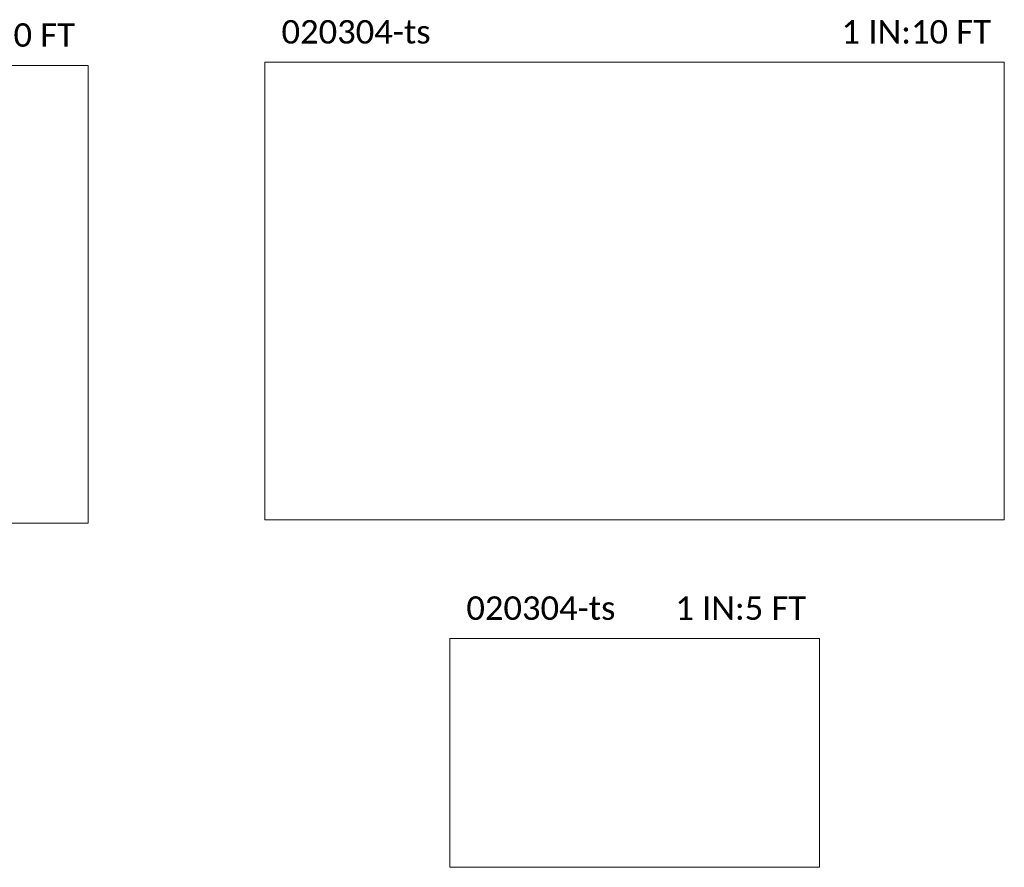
# Model space of a CAD drawing. Extents: x 3480 to 4622, y 4336 to 4703.
# Tile 18 of 33: x 4015 to 4225, y 4336 to 4517. Entities that reach past the tile are written whole.
import ezdxf
from ezdxf.enums import TextEntityAlignment as Align

# ---------------------------------------------------------------- set-up
doc = ezdxf.new("R2010")
doc.units = 0
doc.header["$MEASUREMENT"] = 0
doc.layers.add('P_MISC_NoPlot', color=7, linetype='Continuous', lineweight=18, plot=False)
doc.styles.add('CalibriLight', font='calibril.ttf')

msp = doc.modelspace()

# ---------------------------------------------------------------- linework, layer by layer
at = {"layer": 'P_MISC_NoPlot'}
for points in [[(4067.656, 4507.956), (4225.156, 4507.956), (4225.156, 4410.456), (4067.656, 4410.456)], [(3872.521, 4507.282), (4030.021, 4507.282), (4030.021, 4409.782), (3872.521, 4409.782)], [(4107.031, 4385.202), (4185.781, 4385.202), (4185.781, 4336.452), (4107.031, 4336.452)]]:
    msp.add_lwpolyline(points, close=True, dxfattribs=at)

# ---------------------------------------------------------------- texts
at = {"layer": 'P_MISC_NoPlot', "style": 'CalibriLight'}
for s, p in [('1 IN:10 FT ', (4028.948, 4511.249)), ('1 IN:10 FT ', (4224.084, 4511.922)), ('1 IN:5 FT ', (4184.709, 4389.168))]:
    msp.add_text(s, height=5, dxfattribs=at).set_placement(p, align=Align.RIGHT)
for p in [(4071.188, 4511.922), (4110.563, 4389.168)]:
    msp.add_text('020304-ts', height=5, dxfattribs=at).set_placement(p)

doc.saveas('drawing.dxf')
